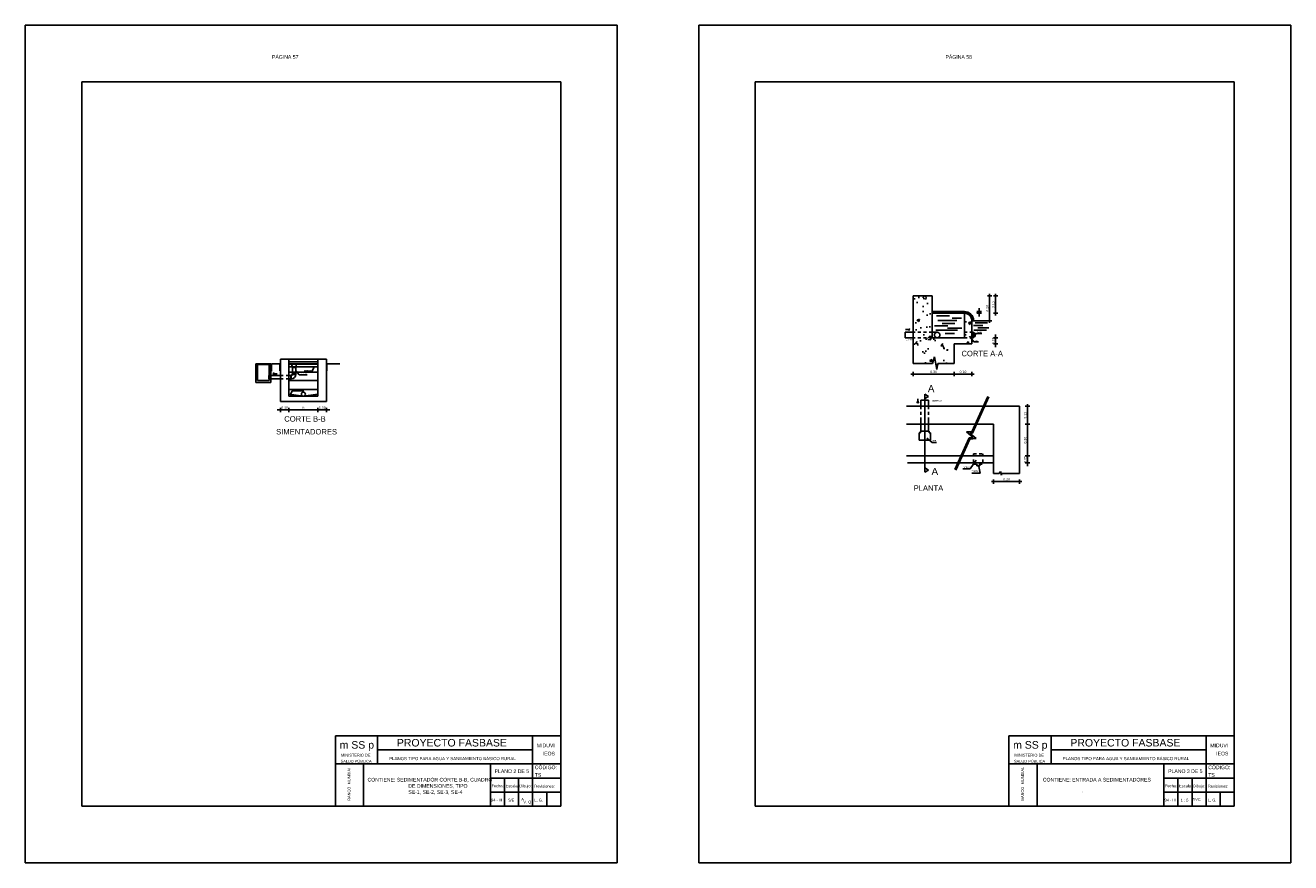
# Model space of a CAD drawing. Header units: metres. Extents: x 1959 to 4131, y 3282 to 4313.
# Tile 77 of 256: x 2168 to 2212, y 4281 to 4311. Entities that reach past the tile are written whole.
import ezdxf
from ezdxf.enums import TextEntityAlignment as Align

# ---------------------------------------------------------------- set-up
doc = ezdxf.new("R2010")
doc.units = ezdxf.units.M
doc.linetypes.add('ACAD_ISO02W100', pattern=[15, 12, -3])
doc.layers.add('Cotas', color=7, linetype='Continuous')
doc.layers.add('Dibujo', color=7, linetype='Continuous')
doc.styles.add('Annotative', font='arial.ttf')
doc.styles.get("Standard").update_dxf_attribs({"font": 'arial.ttf'})
doc.styles.add('verdana', font='verdana.ttf')
doc.dimstyles.new('ISO', dxfattribs={"dimtxt": 0.08, "dimasz": 0.06, "dimexe": 0.1, "dimexo": 0.1, "dimgap": 0.04, "dimtad": 1, "dimzin": 1, "dimdsep": 46, "dimtxsty": 'verdana', "dimblk1": 'PAB', "dimblk2": 'PAB', "dimsah": 1, "dimcen": 0, "dimse1": 1, "dimse2": 1, "dimclrd": 7, "dimclre": 8, "dimclrt": 7, "dimadec": 0, "dimazin": 0, "dimtfac": 1, "dimtix": 1, "dimtmove": 0, "dimatfit": 3, "dimldrblk": 'PAB', "dimfxl": 0.1, "dimtvp": 1, "dimtolj": 1, "dimtzin": 1, "dimarcsym": 0})

# ---------------------------------------------------------------- blocks, each defined once
blk = doc.blocks.new('PAB')
at = {"layer": 'Cotas'}
for p, q in [((-1.3, 0), (1.3, 0)), ((0, 1.3), (0, -1.3))]:
    blk.add_line(p, q, dxfattribs=at)
at = {"layer": 'Cotas', "const_width": 0.6}
blk.add_lwpolyline([(-0.3, 0, 1), (0.3, 0, 1)], format="xyb", close=True, dxfattribs=at)
blk = doc.blocks.new('*D1353')
at = {"color": 7, "lineweight": -2, "transparency": 16777216}
for p, q in [((2176.53, 4297.209), (2176.47, 4297.209)), ((2176.59, 4297.209), (2176.89, 4297.209)), ((2176.95, 4297.209), (2177.01, 4297.209))]:
    blk.add_line(p, q, dxfattribs=at)
at = {"layer": 'Defpoints', "color": 0, "transparency": 16777216}
for p in [(2176.89, 4297.695), (2176.59, 4297.509), (2176.89, 4297.209)]:
    blk.add_point(p, dxfattribs=at)
at = {"color": 7, "lineweight": -2, "transparency": 16777216, "xscale": 0.06, "yscale": 0.06, "zscale": 0.06}
blk.add_blockref('PAB', (2176.59, 4297.209), dxfattribs=at)
at = {"color": 7, "lineweight": -2, "transparency": 16777216, "xscale": 0.06, "yscale": 0.06, "zscale": 0.06, "rotation": 180}
blk.add_blockref('PAB', (2176.89, 4297.209), dxfattribs=at)
at = {"color": 7, "transparency": 16777216, "insert": (2176.74, 4297.29), "char_height": 0.08, "attachment_point": 5, "style": 'verdana'}
blk.add_mtext('\\A1;0.30', dxfattribs=at)
blk = doc.blocks.new('*D1354')
at = {"color": 7, "lineweight": -2, "transparency": 16777216}
blk.add_line((2176.95, 4297.209), (2177.862, 4297.209), dxfattribs=at)
at = {"layer": 'Defpoints', "color": 0, "transparency": 16777216}
for p in [(2176.89, 4297.695), (2177.922, 4297.695), (2177.922, 4297.209)]:
    blk.add_point(p, dxfattribs=at)
at = {"color": 7, "lineweight": -2, "transparency": 16777216, "xscale": 0.06, "yscale": 0.06, "zscale": 0.06, "rotation": 180}
blk.add_blockref('PAB', (2176.89, 4297.209), dxfattribs=at)
at = {"color": 7, "lineweight": -2, "transparency": 16777216, "xscale": 0.06, "yscale": 0.06, "zscale": 0.06}
blk.add_blockref('PAB', (2177.922, 4297.209), dxfattribs=at)
at = {"color": 7, "transparency": 16777216, "insert": (2177.406, 4297.289), "char_height": 0.08, "attachment_point": 5, "style": 'verdana'}
blk.add_mtext('\\A1;B', dxfattribs=at)
blk = doc.blocks.new('*D1355')
at = {"color": 7, "lineweight": -2, "transparency": 16777216}
for p, q in [((2177.862, 4297.209), (2177.802, 4297.209)), ((2177.922, 4297.209), (2178.222, 4297.209)), ((2178.282, 4297.209), (2178.342, 4297.209))]:
    blk.add_line(p, q, dxfattribs=at)
at = {"layer": 'Defpoints', "color": 0, "transparency": 16777216}
for p in [(2177.922, 4297.695), (2178.222, 4297.509), (2178.222, 4297.209)]:
    blk.add_point(p, dxfattribs=at)
at = {"color": 7, "lineweight": -2, "transparency": 16777216, "xscale": 0.06, "yscale": 0.06, "zscale": 0.06}
blk.add_blockref('PAB', (2177.922, 4297.209), dxfattribs=at)
at = {"color": 7, "lineweight": -2, "transparency": 16777216, "xscale": 0.06, "yscale": 0.06, "zscale": 0.06, "rotation": 180}
blk.add_blockref('PAB', (2178.222, 4297.209), dxfattribs=at)
at = {"color": 7, "transparency": 16777216, "insert": (2178.072, 4297.29), "char_height": 0.08, "attachment_point": 5, "style": 'verdana'}
blk.add_mtext('\\A1;0.30', dxfattribs=at)
blk = doc.blocks.new('*D1356')
at = {"color": 7, "lineweight": -2, "transparency": 16777216}
blk.add_line((2199.093, 4298.478), (2200.432, 4298.478), dxfattribs=at)
at = {"layer": 'Defpoints', "color": 0, "transparency": 16777216}
for p in [(2199.033, 4298.854), (2200.492, 4298.854), (2200.492, 4298.478)]:
    blk.add_point(p, dxfattribs=at)
at = {"color": 7, "lineweight": -2, "transparency": 16777216, "xscale": 0.06, "yscale": 0.06, "zscale": 0.06, "rotation": 180}
blk.add_blockref('PAB', (2199.033, 4298.478), dxfattribs=at)
at = {"color": 7, "lineweight": -2, "transparency": 16777216, "xscale": 0.06, "yscale": 0.06, "zscale": 0.06}
blk.add_blockref('PAB', (2200.492, 4298.478), dxfattribs=at)
at = {"color": 7, "transparency": 16777216, "insert": (2199.763, 4298.559), "char_height": 0.08, "attachment_point": 5, "style": 'verdana'}
blk.add_mtext('\\A1;0.30', dxfattribs=at)
blk = doc.blocks.new('*D1357')
at = {"color": 7, "lineweight": -2, "transparency": 16777216}
blk.add_line((2200.552, 4298.478), (2201.06, 4298.478), dxfattribs=at)
at = {"layer": 'Defpoints', "color": 0, "transparency": 16777216}
for p in [(2201.12, 4299.552), (2200.492, 4298.854), (2201.12, 4298.478)]:
    blk.add_point(p, dxfattribs=at)
at = {"color": 7, "lineweight": -2, "transparency": 16777216, "xscale": 0.06, "yscale": 0.06, "zscale": 0.06, "rotation": 180}
blk.add_blockref('PAB', (2200.492, 4298.478), dxfattribs=at)
at = {"color": 7, "lineweight": -2, "transparency": 16777216, "xscale": 0.06, "yscale": 0.06, "zscale": 0.06}
blk.add_blockref('PAB', (2201.12, 4298.478), dxfattribs=at)
at = {"color": 7, "transparency": 16777216, "insert": (2200.806, 4298.559), "char_height": 0.08, "attachment_point": 5, "style": 'verdana'}
blk.add_mtext('\\A1;0.10', dxfattribs=at)
blk = doc.blocks.new('*D1358')
at = {"color": 7, "lineweight": -2, "transparency": 16777216}
for p, q in [((2201.962, 4299.829), (2201.962, 4299.889)), ((2201.962, 4299.552), (2201.962, 4299.769)), ((2201.962, 4299.492), (2201.962, 4299.432))]:
    blk.add_line(p, q, dxfattribs=at)
at = {"layer": 'Defpoints', "color": 0, "transparency": 16777216}
for p in [(2200.778, 4299.769), (2200.778, 4299.552), (2201.962, 4299.769)]:
    blk.add_point(p, dxfattribs=at)
at = {"color": 7, "lineweight": -2, "transparency": 16777216, "xscale": 0.06, "yscale": 0.06, "zscale": 0.06}
for p, rotation in [((2201.962, 4299.769), 270), ((2201.962, 4299.552), 90)]:
    blk.add_blockref('PAB', p, dxfattribs=dict(at, rotation=rotation))
at = {"color": 7, "transparency": 16777216, "insert": (2201.88, 4299.661), "char_height": 0.08, "attachment_point": 5, "rotation": 90, "style": 'verdana'}
blk.add_mtext('\\A1;0.05', dxfattribs=at)
blk = doc.blocks.new('*D1359')
at = {"color": 7, "lineweight": -2, "transparency": 16777216}
blk.add_line((2201.962, 4300.697), (2201.962, 4301.191), dxfattribs=at)
at = {"layer": 'Defpoints', "color": 0, "transparency": 16777216}
for p in [(2199.708, 4301.251), (2201.962, 4301.251), (2200.854, 4300.637)]:
    blk.add_point(p, dxfattribs=at)
at = {"color": 7, "lineweight": -2, "transparency": 16777216, "xscale": 0.06, "yscale": 0.06, "zscale": 0.06}
for p, rotation in [((2201.962, 4301.251), 90), ((2201.962, 4300.637), 270)]:
    blk.add_blockref('PAB', p, dxfattribs=dict(at, rotation=rotation))
at = {"color": 7, "transparency": 16777216, "insert": (2201.88, 4300.944), "char_height": 0.08, "attachment_point": 5, "rotation": 90, "style": 'verdana'}
blk.add_mtext('\\A1;0.15', dxfattribs=at)
blk = doc.blocks.new('*D1360')
at = {"color": 7, "lineweight": -2, "transparency": 16777216}
blk.add_line((2201.749, 4301.191), (2201.749, 4300.434), dxfattribs=at)
at = {"layer": 'Defpoints', "color": 0, "transparency": 16777216}
for p in [(2199.708, 4301.251), (2201.466, 4300.374), (2201.749, 4300.374)]:
    blk.add_point(p, dxfattribs=at)
at = {"color": 7, "lineweight": -2, "transparency": 16777216, "xscale": 0.06, "yscale": 0.06, "zscale": 0.06}
for p, rotation in [((2201.749, 4301.251), 90), ((2201.749, 4300.374), 270)]:
    blk.add_blockref('PAB', p, dxfattribs=dict(at, rotation=rotation))
at = {"color": 7, "transparency": 16777216, "insert": (2201.668, 4300.813), "char_height": 0.08, "attachment_point": 5, "rotation": 90, "style": 'verdana'}
blk.add_mtext('\\A1;0.20', dxfattribs=at)
blk = doc.blocks.new('*D1361')
at = {"color": 7, "lineweight": -2, "transparency": 16777216}
for p, q in [((2201.379, 4300.754), (2201.379, 4300.814)), ((2201.379, 4300.637), (2201.379, 4300.694)), ((2201.379, 4300.577), (2201.379, 4300.517))]:
    blk.add_line(p, q, dxfattribs=at)
at = {"layer": 'Defpoints', "color": 0, "transparency": 16777216}
for p in [(2200.854, 4300.694), (2200.854, 4300.637), (2201.379, 4300.694)]:
    blk.add_point(p, dxfattribs=at)
at = {"color": 7, "lineweight": -2, "transparency": 16777216, "xscale": 0.06, "yscale": 0.06, "zscale": 0.06}
for p, rotation in [((2201.379, 4300.694), 270), ((2201.379, 4300.637), 90)]:
    blk.add_blockref('PAB', p, dxfattribs=dict(at, rotation=rotation))
at = {"color": 7, "transparency": 16777216, "insert": (2201.297, 4300.665), "char_height": 0.08, "attachment_point": 5, "rotation": 90, "style": 'verdana'}
blk.add_mtext('\\A1;h', dxfattribs=at)
blk = doc.blocks.new('*D1362')
at = {"color": 7, "lineweight": -2, "transparency": 16777216}
blk.add_line((2203.094, 4296.76), (2203.094, 4297.278), dxfattribs=at)
at = {"layer": 'Defpoints', "color": 0, "transparency": 16777216}
for p in [(2202.811, 4297.338), (2203.094, 4297.338), (2201.893, 4296.7)]:
    blk.add_point(p, dxfattribs=at)
at = {"color": 7, "lineweight": -2, "transparency": 16777216, "xscale": 0.06, "yscale": 0.06, "zscale": 0.06}
for p, rotation in [((2203.094, 4297.338), 90), ((2203.094, 4296.7), 270)]:
    blk.add_blockref('PAB', p, dxfattribs=dict(at, rotation=rotation))
at = {"color": 7, "transparency": 16777216, "insert": (2203.012, 4297.019), "char_height": 0.08, "attachment_point": 5, "rotation": 90, "style": 'verdana'}
blk.add_mtext('\\A1;0.15', dxfattribs=at)
blk = doc.blocks.new('*D1363')
at = {"color": 7, "lineweight": -2, "transparency": 16777216}
blk.add_line((2203.094, 4296.64), (2203.094, 4295.636), dxfattribs=at)
at = {"layer": 'Defpoints', "color": 0, "transparency": 16777216}
for p in [(2201.893, 4296.7), (2201.893, 4295.576), (2203.094, 4295.576)]:
    blk.add_point(p, dxfattribs=at)
at = {"color": 7, "lineweight": -2, "transparency": 16777216, "xscale": 0.06, "yscale": 0.06, "zscale": 0.06}
for p, rotation in [((2203.094, 4296.7), 90), ((2203.094, 4295.576), 270)]:
    blk.add_blockref('PAB', p, dxfattribs=dict(at, rotation=rotation))
at = {"color": 7, "transparency": 16777216, "insert": (2203.012, 4296.138), "char_height": 0.08, "attachment_point": 5, "rotation": 90, "style": 'verdana'}
blk.add_mtext('\\A1;0.20', dxfattribs=at)
blk = doc.blocks.new('*D1364')
at = {"color": 7, "lineweight": -2, "transparency": 16777216}
for p, q in [((2203.094, 4295.636), (2203.094, 4295.696)), ((2203.094, 4295.576), (2203.094, 4295.337)), ((2203.094, 4295.277), (2203.094, 4295.217))]:
    blk.add_line(p, q, dxfattribs=at)
at = {"layer": 'Defpoints', "color": 0, "transparency": 16777216}
for p in [(2201.893, 4295.576), (2201.893, 4295.337), (2203.094, 4295.337)]:
    blk.add_point(p, dxfattribs=at)
at = {"color": 7, "lineweight": -2, "transparency": 16777216, "xscale": 0.06, "yscale": 0.06, "zscale": 0.06}
for p, rotation in [((2203.094, 4295.576), 270), ((2203.094, 4295.337), 90)]:
    blk.add_blockref('PAB', p, dxfattribs=dict(at, rotation=rotation))
at = {"color": 7, "transparency": 16777216, "insert": (2203.012, 4295.456), "char_height": 0.08, "attachment_point": 5, "rotation": 90, "style": 'verdana'}
blk.add_mtext('\\A1;0.05', dxfattribs=at)
blk = doc.blocks.new('*D1365')
at = {"color": 7, "lineweight": -2, "transparency": 16777216}
blk.add_line((2201.953, 4294.665), (2202.751, 4294.665), dxfattribs=at)
at = {"layer": 'Defpoints', "color": 0, "transparency": 16777216}
for p in [(2201.893, 4294.958), (2202.811, 4294.958), (2202.811, 4294.665)]:
    blk.add_point(p, dxfattribs=at)
at = {"color": 7, "lineweight": -2, "transparency": 16777216, "xscale": 0.06, "yscale": 0.06, "zscale": 0.06, "rotation": 180}
blk.add_blockref('PAB', (2201.893, 4294.665), dxfattribs=at)
at = {"color": 7, "lineweight": -2, "transparency": 16777216, "xscale": 0.06, "yscale": 0.06, "zscale": 0.06}
blk.add_blockref('PAB', (2202.811, 4294.665), dxfattribs=at)
at = {"color": 7, "transparency": 16777216, "insert": (2202.352, 4294.747), "char_height": 0.08, "attachment_point": 5, "style": 'verdana'}
blk.add_mtext('\\A1;0.20', dxfattribs=at)

msp = doc.modelspace()

# ---------------------------------------------------------------- hatches: boundary and pattern name
h = msp.add_hatch()
h.set_pattern_fill('AR-CONC', color=256, scale=0.005, style=0)
h.set_pattern_definition([(50, (-6831.611, 667.5772), (0.910923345, -0.07969543), [0.09525, -1.04775]), (355, (-6831.611, 667.5772), (-0.17621413, 0.95528321), [0.0762, -0.8382]), (100.451, (-6831.5351, 667.5706), (0.73471251, 0.87558344), [0.08095, -0.89045]), (46.1842, (-6831.611, 667.8312), (1.3553952, -0.21021164), [0.142875, -1.571625]), (96.6356, (-6831.498, 667.8137), (1.18702117, 1.23712778), [0.121425, -1.335675]), (351.184, (-6831.611, 667.8312), (1.18702303, 1.23712559), [0.1143, -1.2573]), (21, (-6831.484, 667.7677), (0.7580744, -0.51132759), [0.09525, -1.04775]), (326, (-6831.484, 667.7677), (0.30901014, 0.92093983), [0.0762, -0.8382]), (71.4514, (-6831.4208, 667.7251), (1.06708245, 0.40961429), [0.08095, -0.89045]), (37.5, (-6831.611, 667.5772), (0.015443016, 0.422775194), [0, -0.82804, 0, -0.8509, 0, -0.841375]), (7.5, (-6831.611, 667.5772), (0.334098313, 0.500902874), [0, -0.48514, 0, -0.80899, 0, -0.320675]), (327.5, (-6831.89422, 667.5772), (0.677952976, -0.02864372), [0, -0.3175, 0, -0.9906, 0, -1.31445]), (317.5, (-6832.0212, 667.5772), (0.740645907, 0.127132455), [0, -0.41275, 0, -0.65786, 0, -0.93345])])
h.paths.add_polyline_path([(2199.708, 4301.251), (2199.033, 4301.251), (2199.033, 4299.965), (2199.708, 4299.965)])
h.paths.add_polyline_path([(2200.492, 4299.552), (2201.12, 4299.552), (2201.12, 4299.712), (2201.077, 4299.769), (2200.854, 4299.769), (2199.708, 4299.769), (2199.033, 4299.769), (2199.033, 4298.854), (2199.727, 4298.854), (2199.801, 4299.086), (2199.88, 4298.645), (2199.918, 4298.854), (2200.492, 4298.854)])
h.paths.add_polyline_path([(2201.12, 4300.374, 0.41088), (2200.854, 4300.637), (2200.854, 4299.964), (2201.12, 4299.963)])
h.paths.add_polyline_path([(2201.12, 4299.963), (2200.854, 4299.964), (2200.854, 4299.769), (2201.12, 4299.769)])
h.paths.add_polyline_path([(2199.708, 4299.965), (2199.033, 4299.965), (2199.033, 4299.769), (2199.708, 4299.769)])
h = msp.add_hatch()
h.set_pattern_fill('DOTS', color=256, scale=0.009, style=0)
h.set_pattern_definition([(0, (-6848.696468, 665.845744), (0.00714375, 0.0142875), [0, -0.0142875])])
h.paths.add_polyline_path([(2177.922, 4297.773), (2177.428, 4297.698, -0.075606), (2177.406, 4297.695), (2177.922, 4297.695)])
h.paths.add_polyline_path([(2176.89, 4297.773), (2176.89, 4297.695), (2177.406, 4297.695, -0.075606), (2177.384, 4297.698)])

# ---------------------------------------------------------------- linework, layer by layer
for p, q in [((2199.033, 4301.251), (2199.708, 4301.251)), ((2199.033, 4301.251), (2199.033, 4298.854)), ((2199.708, 4301.251), (2199.708, 4299.769)), ((2200.854, 4300.694), (2199.708, 4300.694)), ((2200.854, 4300.669), (2199.708, 4300.669)), ((2200.854, 4300.637), (2199.708, 4300.637)), ((2199.87, 4300.541), (2200.333, 4300.541)), ((2199.919, 4300.382), (2200.589, 4300.382)), ((2200.424, 4300.46), (2200.755, 4300.46)), ((2200.854, 4299.769), (2200.854, 4300.637)), ((2201.12, 4300.374), (2201.12, 4299.552)), ((2201.12, 4300.374), (2201.749, 4300.374)), ((2199.033, 4299.965), (2198.757, 4299.965)), ((2198.757, 4299.965), (2198.757, 4299.769)), ((2198.772, 4300.056), (2198.879, 4300.056)), ((2198.924, 4300.056), (2198.879, 4300.086)), ((2198.879, 4300.086), (2198.879, 4300.026)), ((2198.924, 4300.056), (2198.879, 4300.026)), ((2199.708, 4299.965), (2199.891, 4299.965)), ((2199.799, 4300.194), (2200.265, 4300.194)), ((2199.838, 4300.033), (2200.606, 4300.033)), ((2200.068, 4300.272), (2200.512, 4300.272)), ((2200.175, 4299.919), (2200.505, 4299.919)), ((2200.259, 4300.11), (2200.761, 4300.11)), ((2201.12, 4299.963), (2201.184, 4299.963)), ((2201.179, 4300.207), (2201.507, 4300.207)), ((2201.184, 4299.963), (2201.184, 4299.769)), ((2201.184, 4299.935), (2201.238, 4299.935)), ((2201.186, 4300.033), (2201.64, 4300.033)), ((2201.302, 4299.924), (2201.224, 4299.885)), ((2201.238, 4299.935), (2201.238, 4299.815)), ((2201.241, 4300.301), (2201.672, 4300.301)), ((2201.302, 4299.924), (2201.474, 4299.924)), ((2201.338, 4300.117), (2201.724, 4300.117)), ((2198.757, 4299.769), (2199.033, 4299.769)), ((2199.708, 4299.769), (2200.854, 4299.769)), ((2201.12, 4299.552), (2200.492, 4299.552)), ((2200.492, 4299.552), (2200.492, 4298.854)), ((2201.185, 4299.624), (2201.037, 4299.824)), ((2201.184, 4299.769), (2201.12, 4299.769)), ((2201.238, 4299.815), (2201.184, 4299.815)), ((2201.185, 4299.624), (2201.353, 4299.624)), ((2176.59, 4299.004), (2176.89, 4299.004)), ((2176.59, 4299.004), (2176.59, 4297.509)), ((2176.89, 4299.004), (2176.89, 4297.695)), ((2177.922, 4297.695), (2177.922, 4299.004)), ((2177.922, 4299.004), (2178.222, 4299.004)), ((2178.222, 4299.004), (2178.222, 4297.509)), ((2199.727, 4298.854), (2199.801, 4299.086)), ((2199.801, 4299.086), (2199.88, 4298.645)), ((2175.712, 4298.183), (2175.712, 4298.842)), ((2176.251, 4298.842), (2175.712, 4298.842)), ((2176.251, 4298.815), (2175.712, 4298.815)), ((2175.776, 4298.247), (2175.776, 4298.815)), ((2176.187, 4298.815), (2176.187, 4298.247)), ((2176.251, 4298.842), (2176.251, 4298.183)), ((2176.571, 4298.842), (2176.269, 4298.842)), ((2176.269, 4298.842), (2176.269, 4298.584)), ((2176.32, 4298.49), (2176.366, 4298.52)), ((2176.366, 4298.52), (2176.366, 4298.46)), ((2176.571, 4298.842), (2176.571, 4298.589)), ((2176.984, 4298.844), (2177.16, 4298.844)), ((2176.984, 4298.844), (2177.014, 4298.712)), ((2177.014, 4298.712), (2177.014, 4298.485)), ((2177.014, 4298.712), (2177.131, 4298.712)), ((2177.16, 4298.844), (2177.131, 4298.712)), ((2177.131, 4298.712), (2177.131, 4298.485)), ((2177.257, 4298.456), (2177.131, 4298.598)), ((2177.428, 4298.583), (2177.722, 4298.583)), ((2177.722, 4298.583), (2177.787, 4298.737)), ((2178.241, 4298.842), (2178.692, 4298.842)), ((2178.241, 4298.842), (2178.241, 4298.589)), ((2199.033, 4298.854), (2199.727, 4298.854)), ((2199.88, 4298.645), (2199.918, 4298.854)), ((2199.918, 4298.854), (2200.492, 4298.854)), ((2176.251, 4298.183), (2175.712, 4298.183)), ((2176.187, 4298.247), (2175.776, 4298.247)), ((2176.59, 4298.431), (2176.175, 4298.431)), ((2176.175, 4298.431), (2176.175, 4298.314)), ((2176.59, 4298.314), (2176.175, 4298.314)), ((2176.32, 4298.49), (2176.366, 4298.46)), ((2176.472, 4298.49), (2176.366, 4298.49)), ((2176.89, 4298.431), (2176.959, 4298.431)), ((2176.89, 4298.314), (2176.959, 4298.314)), ((2176.959, 4298.431), (2176.959, 4298.313)), ((2176.976, 4298.431), (2176.976, 4298.313)), ((2177.013, 4298.469), (2177.132, 4298.469)), ((2177.535, 4298.456), (2177.257, 4298.456)), ((2177.406, 4297.695), (2176.89, 4297.773)), ((2176.89, 4297.695), (2177.922, 4297.695)), ((2177.008, 4297.88), (2176.938, 4297.736)), ((2177.008, 4297.88), (2177.42, 4297.88)), ((2177.406, 4297.695), (2177.922, 4297.773)), ((2199.581, 4297.686), (2199.451, 4297.763)), ((2199.451, 4297.673), (2199.451, 4297.763)), ((2199.451, 4297.686), (2199.451, 4295.075)), ((2199.581, 4297.686), (2199.451, 4297.609)), ((2201.115, 4296.427), (2201.682, 4297.688)), ((2201.143, 4296.383), (2201.721, 4297.671)), ((2178.222, 4297.509), (2176.59, 4297.509)), ((2198.802, 4297.338), (2201.524, 4297.338)), ((2199.204, 4297.448), (2199.174, 4297.493)), ((2199.234, 4297.493), (2199.174, 4297.493)), ((2199.204, 4297.599), (2199.204, 4297.493)), ((2199.204, 4297.448), (2199.234, 4297.493)), ((2199.315, 4297.553), (2199.315, 4297.338)), ((2199.315, 4297.553), (2199.588, 4297.553)), ((2199.588, 4297.553), (2199.588, 4297.338)), ((2201.572, 4297.338), (2202.811, 4297.338)), ((2202.811, 4297.338), (2202.811, 4294.958)), ((2199.315, 4296.892), (2199.315, 4296.457)), ((2199.588, 4296.892), (2199.588, 4296.457)), ((2198.802, 4296.7), (2201.238, 4296.7)), ((2199.246, 4296.401), (2199.302, 4296.401)), ((2199.246, 4296.401), (2199.246, 4296.131)), ((2199.315, 4296.457), (2199.302, 4296.457)), ((2199.302, 4296.457), (2199.302, 4296.401)), ((2199.315, 4296.457), (2199.588, 4296.457)), ((2199.588, 4296.457), (2199.601, 4296.457)), ((2199.601, 4296.457), (2199.601, 4296.401)), ((2199.656, 4296.401), (2199.601, 4296.401)), ((2199.656, 4296.401), (2199.656, 4296.131)), ((2201.169, 4296.226), (2200.934, 4296.43)), ((2200.934, 4296.43), (2201.115, 4296.427)), ((2201.275, 4296.19), (2201.052, 4296.385)), ((2201.052, 4296.385), (2201.143, 4296.383)), ((2201.286, 4296.7), (2201.893, 4296.7)), ((2201.893, 4296.7), (2201.893, 4294.958)), ((2199.246, 4296.131), (2199.656, 4296.131)), ((2199.714, 4296.058), (2199.521, 4296.212)), ((2199.714, 4296.058), (2199.87, 4296.058)), ((2200.518, 4295.094), (2201.02, 4296.214)), ((2200.557, 4295.077), (2201.049, 4296.173)), ((2201.02, 4296.214), (2201.169, 4296.226)), ((2201.049, 4296.173), (2201.275, 4296.19)), ((2200.734, 4295.576), (2198.805, 4295.576)), ((2201.893, 4295.576), (2200.781, 4295.576)), ((2201.066, 4295.119), (2201.271, 4295.427)), ((2200.626, 4295.337), (2198.837, 4295.337)), ((2199.581, 4295.075), (2199.451, 4295.151)), ((2199.581, 4295.075), (2199.451, 4294.998)), ((2199.451, 4295.075), (2199.451, 4294.998)), ((2201.893, 4295.337), (2200.674, 4295.337)), ((2200.799, 4295.119), (2201.066, 4295.119)), ((2201.119, 4294.965), (2201.412, 4294.965)), ((2201.412, 4294.965), (2201.361, 4295.266)), ((2201.893, 4294.958), (2202.09, 4294.958)), ((2202.09, 4294.958), (2202.134, 4295.021)), ((2202.134, 4295.021), (2202.173, 4294.89)), ((2202.173, 4294.89), (2202.173, 4294.958)), ((2202.173, 4294.958), (2202.811, 4294.958))]:
    msp.add_line(p, q)
at = {"linetype": 'ACAD_ISO02W100', "ltscale": 0.005}
for p, q in [((2199.708, 4299.965), (2199.033, 4299.965)), ((2200.854, 4299.964), (2201.12, 4299.963)), ((2199.708, 4299.769), (2199.033, 4299.769)), ((2200.854, 4299.769), (2201.12, 4299.769)), ((2176.59, 4298.431), (2176.89, 4298.431)), ((2176.59, 4298.314), (2176.89, 4298.314)), ((2199.315, 4297.338), (2199.315, 4296.892)), ((2199.588, 4297.338), (2199.588, 4296.892)), ((2201.181, 4295.651), (2201.51, 4295.651)), ((2201.181, 4295.651), (2201.181, 4295.287)), ((2201.51, 4295.651), (2201.51, 4295.287)), ((2201.181, 4295.287), (2201.51, 4295.287)), ((2201.3, 4295.287), (2201.3, 4295.223)), ((2201.3, 4295.223), (2201.405, 4295.223)), ((2201.405, 4295.223), (2201.405, 4295.287))]:
    msp.add_line(p, q, dxfattribs=at)
at = {"color": 9}
for p, q in [((2176.89, 4299.004), (2177.922, 4299.004)), ((2176.89, 4298.916), (2177.922, 4298.916)), ((2176.89, 4298.844), (2177.922, 4298.844)), ((2176.89, 4298.834), (2177.922, 4298.834)), ((2176.89, 4298.737), (2177.922, 4298.737)), ((2176.89, 4298.542), (2177.922, 4298.542)), ((2176.89, 4298.257), (2177.922, 4298.257)), ((2176.89, 4297.929), (2177.922, 4297.929))]:
    msp.add_line(p, q, dxfattribs=at)
for points in [[(2176.976, 4298.439), (2176.976, 4298.304), (2176.959, 4298.304), (2176.959, 4298.439)], [(2177.005, 4298.485), (2177.14, 4298.485), (2177.14, 4298.469), (2177.005, 4298.469)]]:
    msp.add_lwpolyline(points, close=True)
for centre, radius in [((2199.891, 4299.867), 0.0976), ((2177.406, 4297.768), 0.0731)]:
    msp.add_circle(centre, radius)
for centre, radius, start, end in [((2200.866, 4300.376), 0.318, 359.721, 92.0379), ((2200.854, 4300.371), 0.297, 0.5826, 90), ((2200.854, 4300.371), 0.265, 359.3471, 90), ((2176.976, 4298.469), 0.156, 270, 360), ((2176.976, 4298.469), 0.0375, 270, 360)]:
    msp.add_arc(centre, radius, start, end)
at = {"layer": 'Dibujo', "color": 0, "linetype": 'ByBlock'}
for p, q in [((2167.539, 4310.85), (2188.539, 4310.85)), ((2167.539, 4281.15), (2167.539, 4310.85)), ((2167.539, 4310.85), (2170.539, 4310.85)), ((2167.539, 4310.85), (2170.039, 4310.85)), ((2188.539, 4310.85), (2188.539, 4281.15)), ((2191.432, 4310.85), (2212.432, 4310.85)), ((2191.432, 4281.15), (2191.432, 4310.85)), ((2191.432, 4310.85), (2194.432, 4310.85)), ((2191.432, 4310.85), (2193.932, 4310.85)), ((2212.432, 4310.85), (2212.432, 4281.15)), ((2169.539, 4308.85), (2169.539, 4283.15)), ((2186.539, 4308.85), (2169.539, 4308.85)), ((2186.539, 4308.85), (2186.539, 4283.15)), ((2193.432, 4308.85), (2193.432, 4283.15)), ((2210.432, 4308.85), (2193.432, 4308.85)), ((2210.432, 4308.85), (2210.432, 4283.15)), ((2178.539, 4285.65), (2178.539, 4283.15)), ((2186.539, 4285.65), (2178.539, 4285.65)), ((2180.039, 4285.65), (2180.039, 4284.65)), ((2185.539, 4283.15), (2185.539, 4285.65)), ((2202.432, 4285.65), (2202.432, 4283.15)), ((2210.432, 4285.65), (2202.432, 4285.65)), ((2203.932, 4285.65), (2203.932, 4284.65)), ((2209.432, 4283.15), (2209.432, 4285.65)), ((2185.539, 4285.15), (2180.039, 4285.15)), ((2209.432, 4285.15), (2203.932, 4285.15)), ((2186.539, 4284.65), (2178.539, 4284.65)), ((2179.539, 4284.65), (2179.539, 4283.15)), ((2179.539, 4283.15), (2179.539, 4284.65)), ((2184.039, 4283.15), (2184.039, 4284.65)), ((2210.432, 4284.65), (2202.432, 4284.65)), ((2203.432, 4284.65), (2203.432, 4283.15)), ((2203.432, 4283.15), (2203.432, 4284.65)), ((2207.932, 4283.15), (2207.932, 4284.65)), ((2186.539, 4284.15), (2184.039, 4284.15)), ((2184.539, 4283.15), (2184.539, 4284.15)), ((2185.039, 4283.15), (2185.039, 4284.15)), ((2210.432, 4284.15), (2207.932, 4284.15)), ((2208.432, 4283.15), (2208.432, 4284.15)), ((2208.932, 4283.15), (2208.932, 4284.15)), ((2186.539, 4283.65), (2184.039, 4283.65)), ((2186.039, 4283.15), (2186.039, 4283.65)), ((2210.432, 4283.65), (2207.932, 4283.65)), ((2209.932, 4283.15), (2209.932, 4283.65)), ((2186.539, 4283.15), (2169.539, 4283.15)), ((2210.432, 4283.15), (2193.432, 4283.15)), ((2188.539, 4281.15), (2167.539, 4281.15)), ((2212.432, 4281.15), (2191.432, 4281.15))]:
    msp.add_line(p, q, dxfattribs=at)

# ---------------------------------------------------------------- texts
at = {"attachment_point": 1}
for s, width, insert, char_height in [('TAPÓN', 2.52423, (2201.306, 4299.978), 0.0337), ('ENTRADA', 2.52423, (2198.792, 4299.714), 0.0337), ('NEPLO', 2.52423, (2201.194, 4299.671), 0.0337), ('CORTE A-A ', 7.80495, (2200.752, 4299.305), 0.1933), ('PANTALLA ', 2.52423, (2177.426, 4298.627), 0.0337), ('DESBORDE', 2.52423, (2177.266, 4298.509), 0.0337), ('A', 2.52423, (2199.558, 4298.089), 0.253), ('RELLENO SIMPLE', 2.52423, (2177.013, 4297.924), 0.03373), ('ENTRADA ', 2.52423, (2199.73, 4297.557), 0.0506), ('CORTE B-B', 7.80495, (2176.726, 4296.986), 0.1933), ('SIMENTADORES', 7.80495, (2176.438, 4296.532), 0.19334), ('TEE ', 2.52423, (2199.719, 4296.139), 0.0506), ('A', 2.52423, (2199.689, 4295.152), 0.253), ('NEPLO ', 2.52423, (2200.812, 4295.195), 0.0506), ('TAPÓN', 2.52423, (2201.117, 4295.062), 0.0506), ('PLANTA ', 7.80495, (2199.055, 4294.534), 0.1933)]:
    msp.add_mtext_dynamic_manual_height_columns(s, width=width, gutter_width=12.5, heights=[0], dxfattribs=dict(at, insert=insert, char_height=char_height))
at = {"layer": 'Dibujo', "color": 0, "linetype": 'ByBlock'}
for s, height, p in [('PROYECTO FASBASE', 0.26624, (2180.721, 4285.271)), ('PROYECTO FASBASE', 0.26624, (2204.615, 4285.271)), ('m SS p', 0.2662, (2178.692, 4285.195)), ('m SS p', 0.2662, (2202.585, 4285.195)), ('PLANOS TIPO PARA AGUA Y SANEAMIENTO BÁSICO RURAL', 0.11076, (2180.45, 4284.786)), ('PLANOS TIPO PARA AGUA Y SANEAMIENTO BÁSICO RURAL', 0.11076, (2204.343, 4284.786))]:
    msp.add_text(s, height=height, dxfattribs=at).set_placement(p)
at = {"layer": 'Dibujo', "color": 0, "linetype": 'ByBlock', "style": 'Annotative'}
for s, p in [('MIDUVI', (2185.688, 4285.244)), ('IEOS', (2185.896, 4284.954)), ('MIDUVI', (2209.581, 4285.244)), ('IEOS', (2209.789, 4284.954)), ('CÓDIGO:', (2185.614, 4284.465)), ('CÓDIGO:', (2209.507, 4284.465)), ('CONTIENE: SEDIMENTADOR CORTE B-B, CUADRO', (2179.681, 4284.029)), ('PLANO 2 DE 5', (2184.19, 4284.329)), ('TS', (2185.613, 4284.196)), ('CONTIENE: ENTRADA A SEDIMENTADORES', (2203.638, 4284.029)), ('PLANO 3 DE 5', (2208.083, 4284.329)), ('TS', (2209.506, 4284.196))]:
    msp.add_text(s, height=0.13, dxfattribs=at).set_placement(p)
at = {"layer": 'Dibujo', "color": 0, "linetype": 'ByBlock'}
for s, p in [('SALUD PÚBLICA', (2179.275, 4284.697)), ('MINISTERIO DE', (2179.263, 4284.912)), ('SALUD PÚBLICA', (2203.168, 4284.697)), ('MINISTERIO DE', (2203.156, 4284.912)), ('Fecha:', (2184.294, 4283.827)), ('Escala:', (2184.811, 4283.822)), ('Dibujo:', (2185.287, 4283.822)), ('Revisiones:', (2185.964, 4283.811)), ('Fecha:', (2208.187, 4283.827)), ('Escala:', (2208.704, 4283.822)), ('Dibujo:', (2209.18, 4283.822)), ('Revisiones:', (2209.858, 4283.811)), ('94 - III', (2184.261, 4283.32)), ('S/E', (2184.773, 4283.318)), ('A', (2185.182, 4283.345)), ('V. Q.', (2185.37, 4283.252)), ('L. G. ', (2185.773, 4283.318)), ('94 - III', (2208.154, 4283.32)), ('1 : 5', (2208.667, 4283.318)), ('WVC', (2209.075, 4283.345)), ('L. G. ', (2209.667, 4283.318))]:
    msp.add_text(s, height=0.1, dxfattribs=at).set_placement(p, align=Align.CENTER)
for p in [(2179.076, 4283.951), (2202.969, 4283.951)]:
    msp.add_text('BANCO  MUNDIAL', height=0.1, rotation=90, dxfattribs=at).set_placement(p, align=Align.CENTER)
at = {"layer": 'Dibujo', "color": 0, "linetype": 'ByBlock', "char_height": 0.13, "attachment_point": 1}
for s, insert, width in [('PÁGINA 57', (2176.291, 4309.793), 2.90393), ('PÁGINA 58', (2200.185, 4309.793), 2.90393), ('DE DIMENSIONES, TIPO SE-1, SE-2, SE-3, SE-4', (2181.129, 4283.937), 2.33565), ('.', (2205.022, 4283.777), 2.96653)]:
    msp.add_mtext(s, dxfattribs=dict(at, insert=insert, width=width))

# ---------------------------------------------------------------- dimensions: what is measured, and where the dimension line sits
for base, p1, p2, text, picture, middle in [((2201.962, 4301.251), (2200.854, 4300.637), (2199.708, 4301.251), '0.15', '*D1359', (2201.88, 4300.944)), ((2203.094, 4295.337), (2201.893, 4295.576), (2201.893, 4295.337), '0.05', '*D1364', (2203.012, 4295.456))]:
    dim = msp.add_linear_dim(base=base, p1=p1, p2=p2, angle=90, text=text, dimstyle='ISO', override={"dimtmove": 1})
    dim.commit()
    dim.dimension.update_dxf_attribs({"geometry": picture, "text_midpoint": middle})
for base, p1, p2, text, picture, middle in [((2201.749, 4300.374), (2199.708, 4301.251), (2201.466, 4300.374), '0.20', '*D1360', (2201.668, 4300.813)), ((2201.379, 4300.694), (2200.854, 4300.637), (2200.854, 4300.694), 'h', '*D1361', (2201.297, 4300.665)), ((2201.962, 4299.769), (2200.778, 4299.552), (2200.778, 4299.769), '0.05', '*D1358', (2201.88, 4299.661)), ((2203.094, 4297.338), (2201.893, 4296.7), (2202.811, 4297.338), '0.15', '*D1362', (2203.012, 4297.019)), ((2203.094, 4295.576), (2201.893, 4296.7), (2201.893, 4295.576), '0.20', '*D1363', (2203.012, 4296.138))]:
    dim = msp.add_linear_dim(base=base, p1=p1, p2=p2, angle=90, text=text, dimstyle='ISO')
    dim.commit()
    dim.dimension.update_dxf_attribs({"geometry": picture, "text_midpoint": middle})
for base, p1, p2, text, picture, middle in [((2201.12, 4298.478), (2200.492, 4298.854), (2201.12, 4299.552), '0.10', '*D1357', (2200.806, 4298.559)), ((2177.922, 4297.209), (2176.89, 4297.695), (2177.922, 4297.695), 'B', '*D1354', (2177.406, 4297.289))]:
    dim = msp.add_linear_dim(base=base, p1=p1, p2=p2, text=text, dimstyle='ISO', override={"dimtmove": 1})
    dim.commit()
    dim.dimension.update_dxf_attribs({"geometry": picture, "text_midpoint": middle})
for base, p1, p2, text, picture, middle in [((2200.492, 4298.478), (2199.033, 4298.854), (2200.492, 4298.854), '0.30', '*D1356', (2199.763, 4298.559)), ((2202.811, 4294.665), (2201.893, 4294.958), (2202.811, 4294.958), '0.20', '*D1365', (2202.352, 4294.747))]:
    dim = msp.add_linear_dim(base=base, p1=p1, p2=p2, text=text, dimstyle='ISO')
    dim.commit()
    dim.dimension.update_dxf_attribs({"geometry": picture, "text_midpoint": middle})
dim = msp.add_linear_dim(base=(2176.89, 4297.209), p1=(2176.59, 4297.509), p2=(2176.89, 4297.695), dimstyle='ISO')
dim.commit()
dim.dimension.update_dxf_attribs({"geometry": '*D1353', "text_midpoint": (2176.74, 4297.29)})
dim = msp.add_linear_dim(base=(2178.222, 4297.209), p1=(2177.922, 4297.695), p2=(2178.222, 4297.509), dimstyle='ISO', override={"dimtmove": 1})
dim.commit()
dim.dimension.update_dxf_attribs({"geometry": '*D1355', "text_midpoint": (2178.072, 4297.29)})

doc.saveas('drawing.dxf')
